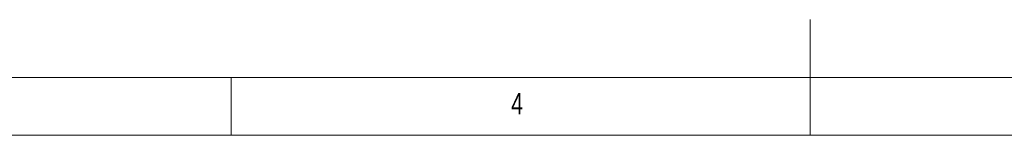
# Model space of a CAD drawing. Header units: inches. Extents: x 0.2 to 16.3, y 0.2 to 11.5.
# Tile 15 of 23: x 5.6 to 8.9, y 0.2 to 0.6. Entities that reach past the tile are written whole.
import ezdxf

# ---------------------------------------------------------------- set-up
doc = ezdxf.new("R2010")
doc.units = ezdxf.units.IN
doc.header["$MEASUREMENT"] = 0
doc.styles.add('SLDTEXTSTYLE0', font='TXT', dxfattribs={"width": 0.75})

msp = doc.modelspace()

# ---------------------------------------------------------------- linework, layer by layer
at = {"color": 7, "linetype": 'Continuous', "lineweight": 0}
for p, q in [((8.2677, 0.1969), (8.2677, 0.5906)), ((0.3937, 0.3937), (8.9685, 0.3937)), ((6.2992, 0.1969), (6.2992, 0.3937)), ((0.1969, 0.1969), (16.3386, 0.1969))]:
    msp.add_line(p, q, dxfattribs=at)

# ---------------------------------------------------------------- texts
at = {"color": 7, "linetype": 'Continuous', "lineweight": 0, "insert": (7.2507, 0.3413), "char_height": 0.0729, "attachment_point": 1, "style": 'SLDTEXTSTYLE0'}
msp.add_mtext('4', dxfattribs=at)

doc.saveas('drawing.dxf')
